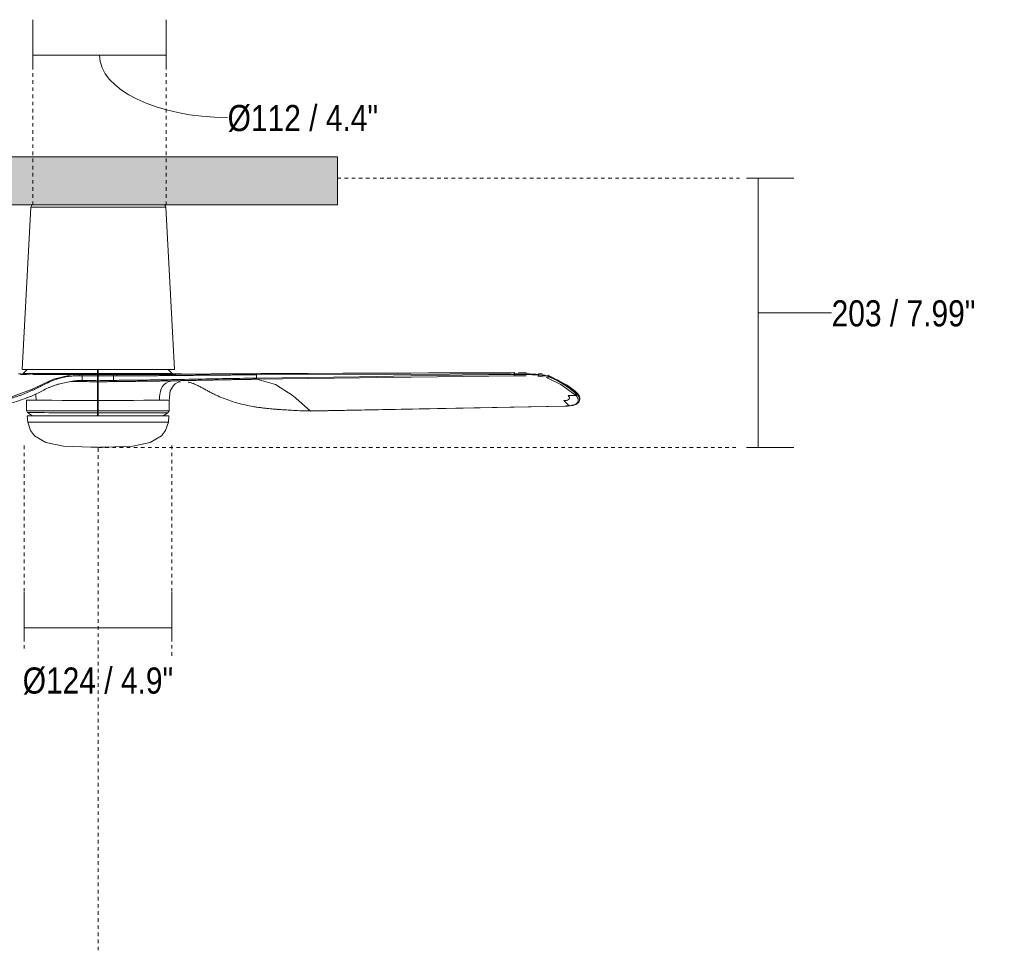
# Model space of a CAD drawing. Header units: millimetres. Extents: x 5898 to 10071, y 1372 to 7072.
# Tile 2 of 5: x 6527 to 7356, y 1372 to 2156. Entities that reach past the tile are written whole.
import ezdxf

# ---------------------------------------------------------------- set-up
doc = ezdxf.new("R2010")
doc.units = ezdxf.units.MM
doc.linetypes.add('Dash', pattern=[6, 3, -3])
for name, color, linetype, lineweight in [('Aparatos eléctricos', 7, 'Continuous', 9), ('Cotas', 7, 'Continuous', 9), ('Cotas-10', 7, 'Continuous', 9), ('Techos', 7, 'Continuous', 9)]:
    doc.layers.add(name, color=color, linetype=linetype, lineweight=lineweight)
doc.layers.add('Lighthing Fixture Dim Grey Dash', color=7, linetype='Dash', lineweight=9, true_color=0xd2d2d2)
doc.styles.add('Arial Narrow', font='ARIALN.TTF', dxfattribs={"height": 22})
doc.dimstyles.new('FARO_-_2_2mm_Arial_Narrow_mm_Inch_Left', dxfattribs={"dimscale": 304.8, "dimtxt": 22.515481, "dimasz": 0, "dimexe": 0.098425, "dimexo": 0.0625, "dimgap": 0.016404, "dimtad": 1, "dimdec": 0, "dimzin": 0, "dimdsep": 46, "dimtxsty": 'Arial Narrow', "dimblk1": 'NONE', "dimblk2": 'NONE', "dimsah": 1, "dimcen": 0.09, "dimadec": 0, "dimazin": 0, "dimtfac": 1, "dimtdec": 4, "dimtix": 1, "dimtmove": 1, "dimatfit": 3, "dimfxl": 0.032808, "dimfxlon": 1, "dimtvp": 1, "dimtolj": 1, "dimtzin": 0, "dimarcsym": 2})
doc.dimstyles.new('FARO_-_2_2mm_Arial_Narrow_mm_Inch_Left_H', dxfattribs={"dimscale": 304.8, "dimtxt": 22.515481, "dimasz": 0, "dimexe": 0.098425, "dimexo": 0.0625, "dimgap": 0.016404, "dimtad": 3, "dimtih": 1, "dimtoh": 1, "dimdec": 0, "dimzin": 0, "dimdsep": 46, "dimtxsty": 'Arial Narrow', "dimblk1": 'NONE', "dimblk2": 'NONE', "dimsah": 1, "dimcen": 0.09, "dimadec": 0, "dimazin": 0, "dimtfac": 1, "dimtdec": 4, "dimtix": 1, "dimtmove": 1, "dimatfit": 3, "dimfxl": 0.032808, "dimfxlon": 1, "dimtvp": 1, "dimtolj": 1, "dimtzin": 0, "dimarcsym": 2})
doc.dimstyles.new('FARO_-_2_2mm_Arial_Narrow_mm_Inch_Right', dxfattribs={"dimscale": 304.8, "dimtxt": 22.515481, "dimasz": 0, "dimexe": 0.098425, "dimexo": 0.0625, "dimgap": 0.016404, "dimtad": 1, "dimdec": 0, "dimzin": 0, "dimdsep": 46, "dimtxsty": 'Arial Narrow', "dimblk1": 'NONE', "dimblk2": 'NONE', "dimsah": 1, "dimcen": 0.09, "dimadec": 0, "dimazin": 0, "dimtfac": 1, "dimtdec": 4, "dimtix": 1, "dimtmove": 2, "dimatfit": 3, "dimfxl": 0.032808, "dimfxlon": 1, "dimtvp": 1, "dimtolj": 1, "dimtzin": 0, "dimarcsym": 2})

# ---------------------------------------------------------------- blocks, each defined once
blk = doc.blocks.new('33832 - 33832 MINI PUNT TUB S White fan with DC motor-698884-Alzado_PDF')
at = {"color": 254, "lineweight": 9, "true_color": 0xcccccc}
for p, q in [((6526.44, 1857.66), (6528.41, 1857.66)), ((6528.33, 1857.15), (6530.39, 1857.98)), ((6528.41, 1857.66), (6528.41, 1857.16)), ((6528.61, 1857.15), (6533.19, 1857.14)), ((6533.84, 1861.29), (6530.39, 1857.98)), ((6532.93, 1857.64), (6533.08, 1857.64)), ((6532.93, 1857.64), (6532.93, 1857.14)), ((6533.08, 1857.64), (6534.14, 1857.64)), ((6533.08, 1857.64), (6533.08, 1857.14)), ((6534.14, 1857.64), (6534.63, 1857.64)), ((6534.14, 1857.64), (6534.14, 1857.14)), ((6534.63, 1857.64), (6534.92, 1857.64)), ((6534.63, 1857.64), (6534.63, 1857.14)), ((6534.92, 1857.64), (6536.07, 1857.64)), ((6534.92, 1857.64), (6534.92, 1857.14)), ((6536.07, 1857.64), (6536.36, 1857.64)), ((6536.07, 1857.14), (6536.07, 1857.64)), ((6536.36, 1857.64), (6536.35, 1857.14)), ((6536.36, 1857.64), (6538.51, 1857.64)), ((6538.51, 1857.64), (6538.81, 1857.64)), ((6538.51, 1857.64), (6538.51, 1857.14)), ((6538.81, 1857.64), (6539, 1857.64)), ((6538.81, 1857.64), (6538.81, 1857.14)), ((6539, 1857.64), (6539.08, 1857.64)), ((6539, 1857.64), (6539, 1857.14)), ((6539.08, 1857.14), (6539, 1857.14)), ((6539.08, 1857.64), (6539.03, 1857.64)), ((6539.03, 1857.14), (6539.08, 1857.14)), ((6539.08, 1857.64), (6539.08, 1857.14)), ((6539.54, 1857.63), (6541.54, 1857.63)), ((6539.54, 1857.63), (6539.54, 1857.13)), ((6541.54, 1857.63), (6542.74, 1857.63)), ((6541.54, 1857.63), (6541.54, 1857.13)), ((6542.74, 1857.63), (6542.86, 1857.63)), ((6542.74, 1857.63), (6542.74, 1857.13)), ((6542.86, 1857.13), (6542.74, 1857.13)), ((6542.86, 1857.63), (6543.09, 1857.63)), ((6542.86, 1857.63), (6542.86, 1857.13)), ((6543.09, 1857.63), (6544.5, 1857.63)), ((6543.09, 1857.63), (6543.09, 1857.13)), ((6544.5, 1857.63), (6545.12, 1857.63)), ((6544.5, 1857.13), (6544.5, 1857.63)), ((6545.12, 1857.63), (6545.48, 1857.63)), ((6545.12, 1857.63), (6545.12, 1857.13)), ((6545.48, 1857.63), (6546.83, 1857.63)), ((6545.48, 1857.13), (6545.48, 1857.63)), ((6546.77, 1857.63), (6546.74, 1857.63)), ((6546.74, 1857.63), (6546.83, 1857.63)), ((6546.74, 1857.63), (6546.74, 1857.13)), ((6546.83, 1857.13), (6546.74, 1857.13)), ((6546.74, 1857.13), (6546.77, 1857.13)), ((6546.77, 1857.63), (6546.77, 1857.13)), ((6546.83, 1857.63), (6547.09, 1857.63)), ((6546.83, 1857.63), (6546.83, 1857.13)), ((6547.09, 1857.63), (6547.4, 1857.62)), ((6547.09, 1857.63), (6547.09, 1857.13)), ((6547.4, 1857.62), (6547.71, 1857.62)), ((6547.4, 1857.62), (6547.4, 1857.12)), ((6547.71, 1857.62), (6548.08, 1857.62)), ((6547.71, 1857.62), (6547.71, 1857.12)), ((6548.08, 1857.62), (6548.55, 1857.62)), ((6548.08, 1857.62), (6548.08, 1857.12)), ((6548.55, 1857.62), (6548.84, 1857.62)), ((6548.55, 1857.62), (6548.55, 1857.12)), ((6548.84, 1857.62), (6548.83, 1857.12)), ((6548.84, 1857.62), (6549.06, 1857.62)), ((6549.06, 1857.62), (6549.22, 1857.62)), ((6549.06, 1857.62), (6549.06, 1857.12)), ((6549.22, 1857.62), (6549.22, 1857.12)), ((6549.3, 1857.63), (6549.8, 1857.63)), ((6549.3, 1857.63), (6549.3, 1857.13)), ((6549.8, 1857.63), (6549.92, 1857.62)), ((6549.8, 1857.63), (6549.8, 1857.13)), ((6549.92, 1857.62), (6550.3, 1857.62)), ((6549.92, 1857.62), (6549.92, 1857.12)), ((6550.3, 1857.62), (6550.46, 1857.62)), ((6550.3, 1857.62), (6550.3, 1857.12)), ((6550.46, 1857.62), (6550.55, 1857.62)), ((6550.46, 1857.62), (6550.46, 1857.12)), ((6550.55, 1857.12), (6550.46, 1857.12)), ((6550.55, 1857.62), (6550.55, 1857.12)), ((6553.17, 1857.62), (6553.3, 1857.62)), ((6553.17, 1857.62), (6553.17, 1857.12)), ((6553.3, 1857.62), (6553.6, 1857.62)), ((6553.3, 1857.62), (6553.3, 1857.12)), ((6553.6, 1857.62), (6553.95, 1857.62)), ((6553.6, 1857.62), (6553.6, 1857.12)), ((6553.95, 1857.62), (6554.27, 1857.62)), ((6553.95, 1857.62), (6553.95, 1857.12)), ((6554.27, 1857.62), (6554.64, 1857.62)), ((6554.27, 1857.62), (6554.27, 1857.12)), ((6554.64, 1857.62), (6555.11, 1857.62)), ((6554.64, 1857.62), (6554.64, 1857.12)), ((6555.11, 1857.62), (6555.37, 1857.62)), ((6555.11, 1857.62), (6555.11, 1857.12)), ((6555.37, 1857.62), (6555.56, 1857.62)), ((6555.37, 1857.62), (6555.37, 1857.12)), ((6555.56, 1857.62), (6555.68, 1857.62)), ((6555.56, 1857.62), (6555.56, 1857.12)), ((6555.68, 1857.62), (6555.68, 1857.12)), ((6555.75, 1857.62), (6556.18, 1857.62)), ((6555.75, 1857.62), (6555.75, 1857.12)), ((6556.17, 1857.12), (6556.18, 1857.62)), ((6556.18, 1857.62), (6556.87, 1857.62)), ((6557.3, 1857.62), (6556.87, 1857.62)), ((6556.87, 1857.62), (6556.87, 1857.12)), ((6558.1, 1857.62), (6557.3, 1857.62)), ((6557.3, 1857.62), (6557.3, 1857.12)), ((6559.33, 1857.61), (6558.1, 1857.62)), ((6558.1, 1857.62), (6558.1, 1857.12)), ((6559.76, 1857.61), (6559.33, 1857.61)), ((6559.33, 1857.61), (6559.33, 1857.11)), ((6560.56, 1857.61), (6559.76, 1857.61)), ((6559.76, 1857.61), (6559.76, 1857.11)), ((6560.56, 1857.61), (6563.4, 1857.61)), ((6560.56, 1857.61), (6560.56, 1857.11)), ((6563.4, 1857.61), (6563.59, 1857.61)), ((6563.4, 1857.61), (6563.4, 1857.11)), ((6563.59, 1857.61), (6563.98, 1857.61)), ((6563.59, 1857.61), (6563.59, 1857.11)), ((6563.98, 1857.61), (6563.98, 1857.11)), ((6573.06, 1856.97), (6577.28, 1857.1)), ((6577.39, 1856.8), (6577.28, 1857.1)), ((6593.03, 1861.29), (6593.03, 1857.93)), ((6593.53, 1857.93), (6593.53, 1861.29)), ((6632.94, 1857.59), (6634.23, 1857.59)), ((6632.94, 1857.59), (6632.94, 1857.14)), ((6634.23, 1857.59), (6636.47, 1857.59)), ((6634.23, 1857.59), (6634.23, 1857.13)), ((6636.46, 1857.59), (6636.46, 1857.15)), ((6636.49, 1857.59), (6636.68, 1857.59)), ((6637.02, 1857.59), (6637.02, 1857.16)), ((6638.59, 1857.58), (6638.59, 1857.16)), ((6641.69, 1857.57), (6644.36, 1857.57)), ((6641.69, 1857.57), (6641.69, 1857.18)), ((6642.65, 1857.59), (6642.59, 1857.59)), ((6644.36, 1857.2), (6644.36, 1857.57)), ((6645.15, 1857.21), (6645.15, 1857.57)), ((6652.32, 1857.6), (6653.13, 1857.6)), ((6652.32, 1857.6), (6652.32, 1857.26)), ((6655.96, 1857.93), (6652.47, 1861.29)), ((6653.07, 1857.6), (6653.13, 1857.6)), ((6653.07, 1857.6), (6653.07, 1857.26)), ((6653.13, 1857.6), (6653.32, 1857.6)), ((6653.13, 1857.6), (6653.13, 1857.26)), ((6653.32, 1857.6), (6653.5, 1857.6)), ((6653.32, 1857.6), (6653.32, 1857.26)), ((6653.5, 1857.6), (6653.8, 1857.6)), ((6653.5, 1857.6), (6653.5, 1857.26)), ((6653.8, 1857.6), (6654.07, 1857.6)), ((6653.8, 1857.6), (6653.8, 1857.27)), ((6654.07, 1857.6), (6654.49, 1857.6)), ((6654.07, 1857.6), (6654.07, 1857.25)), ((6654.49, 1857.6), (6654.87, 1857.6)), ((6654.49, 1857.6), (6654.49, 1857.27)), ((6654.87, 1857.6), (6655.14, 1857.6)), ((6654.87, 1857.6), (6654.87, 1857.27)), ((6655.14, 1857.6), (6656.08, 1857.6)), ((6655.14, 1857.6), (6655.14, 1857.28)), ((6655.96, 1857.93), (6657.4, 1857.35)), ((6656.08, 1857.6), (6656.48, 1857.6)), ((6656.08, 1857.6), (6656.08, 1857.29)), ((6656.48, 1857.6), (6656.69, 1857.6)), ((6656.48, 1857.6), (6656.48, 1857.29)), ((6656.69, 1857.6), (6657.53, 1857.6)), ((6656.69, 1857.6), (6656.69, 1857.29)), ((6657.53, 1857.6), (6657.74, 1857.6)), ((6657.53, 1857.29), (6657.53, 1857.6)), ((6657.74, 1857.6), (6658.2, 1857.6)), ((6657.74, 1857.6), (6657.74, 1857.28)), ((6658.2, 1857.6), (6658.88, 1857.6)), ((6658.2, 1857.6), (6658.2, 1857.3)), ((6658.88, 1857.6), (6659.15, 1857.6)), ((6658.88, 1857.6), (6658.88, 1857.31)), ((6659.15, 1857.6), (6659.63, 1857.6)), ((6659.15, 1857.6), (6659.15, 1857.31)), ((6659.63, 1857.6), (6660.57, 1857.6)), ((6659.63, 1857.6), (6659.63, 1857.32)), ((6660.57, 1857.6), (6660.74, 1857.6)), ((6660.57, 1857.6), (6660.57, 1857.31)), ((6660.74, 1857.6), (6660.99, 1857.6)), ((6660.74, 1857.6), (6660.74, 1857.33)), ((6660.99, 1857.6), (6661.18, 1857.6)), ((6660.99, 1857.6), (6660.99, 1857.33)), ((6661.18, 1857.6), (6661.7, 1857.6)), ((6661.18, 1857.6), (6661.18, 1857.33)), ((6661.7, 1857.61), (6661.87, 1857.61)), ((6661.7, 1857.33), (6661.7, 1857.6)), ((6661.87, 1857.61), (6661.98, 1857.61)), ((6661.87, 1857.61), (6661.87, 1857.34)), ((6661.98, 1857.61), (6662.25, 1857.61)), ((6661.98, 1857.34), (6661.98, 1857.61)), ((6662.25, 1857.61), (6662.41, 1857.61)), ((6662.25, 1857.61), (6662.25, 1857.34)), ((6662.41, 1857.61), (6662.41, 1857.34)), ((6662.41, 1857.61), (6662.49, 1857.61)), ((6662.49, 1857.61), (6662.47, 1857.61)), ((6662.47, 1857.61), (6662.47, 1857.34)), ((6662.48, 1857.61), (6662.74, 1857.61)), ((6662.48, 1857.61), (6662.48, 1857.34)), ((6662.49, 1857.61), (6662.49, 1857.34)), ((6662.74, 1857.61), (6663.09, 1857.61)), ((6662.74, 1857.61), (6662.74, 1857.34)), ((6663.09, 1857.61), (6663.37, 1857.61)), ((6663.09, 1857.61), (6663.09, 1857.35)), ((6663.37, 1857.61), (6663.49, 1857.61)), ((6663.37, 1857.61), (6663.37, 1857.35)), ((6663.49, 1857.61), (6663.62, 1857.61)), ((6663.49, 1857.61), (6663.49, 1857.35)), ((6663.62, 1857.61), (6663.62, 1857.35)), ((6663.68, 1857.61), (6663.68, 1857.35)), ((6727.16, 1857.88), (6944.17, 1858.73)), ((6943.7, 1857.14), (6943.7, 1857.73)), ((6947.34, 1858.74), (6954.02, 1858.66)), ((6964.27, 1858.13), (6967.29, 1857.76)), ((6968.37, 1857.58), (6968.59, 1857.54)), ((6577.44, 1856.1), (6577.39, 1856.8)), ((6580.12, 1852.24), (6580.13, 1856.1)), ((6593.05, 1856.09), (6593.05, 1851.98)), ((6593.05, 1855.09), (6593.54, 1855.09)), ((6593.05, 1852.82), (6593.54, 1852.82)), ((6593.55, 1851.98), (6593.55, 1856.09)), ((6606.4, 1852.23), (6606.4, 1856.09)), ((6726.71, 1854.16), (6726.71, 1856.88)), ((6953.91, 1856.16), (6944.16, 1856.14)), ((6964.12, 1855.69), (6963.8, 1855.72)), ((6968.21, 1855.15), (6964.12, 1855.69)), ((6971.63, 1854.3), (6970.74, 1854.57)), ((6972.57, 1855.29), (6972.57, 1855.76)), ((6995.43, 1841.55), (6995.43, 1842.27)), ((6995.84, 1841.95), (6995.84, 1841.23)), ((6997.16, 1841.23), (6996.29, 1842.12)), ((6996.32, 1839.83), (6996.7, 1840.48)), ((6996.5, 1841.39), (6996.5, 1840.66)), ((6533.17, 1835.45), (6533.16, 1826.72)), ((6534.11, 1835.49), (6533.17, 1835.45)), ((6536.83, 1835.51), (6534.11, 1835.49)), ((6541.25, 1835.51), (6536.83, 1835.51)), ((6547.23, 1835.49), (6541.25, 1835.51)), ((6593.02, 1835.15), (6582.64, 1835.25)), ((6593.02, 1835.15), (6593.52, 1835.15)), ((6593.02, 1826.66), (6593.02, 1835.15)), ((6603.89, 1835.24), (6593.52, 1835.15)), ((6593.52, 1826.66), (6593.52, 1835.15)), ((6649.56, 1835.46), (6645.17, 1835.47)), ((6652.26, 1835.44), (6649.56, 1835.46)), ((6653.17, 1835.4), (6652.26, 1835.44)), ((6653.16, 1826.68), (6653.17, 1835.4)), ((6996.12, 1839.69), (6996.32, 1839.82)), ((6998.96, 1836.37), (6998.96, 1837.15)), ((6534.04, 1825.07), (6538.1, 1822.32)), ((6593.02, 1825), (6593.01, 1822.32)), ((6593.02, 1826.66), (6593.51, 1826.66)), ((6593.51, 1822.32), (6593.52, 1825)), ((6648.29, 1822.32), (6652.28, 1825.02)), ((6986.69, 1830.5), (6772.2, 1826.34)), ((6988.6, 1830.59), (6986.69, 1830.5)), ((6988.6, 1830.59), (6990.35, 1830.73)), ((6990.12, 1830.84), (6990.72, 1830.88))]:
    blk.add_line(p, q, dxfattribs=at)
at = {"color": 254, "lineweight": 9, "true_color": 0xcccccc, "flags": 128}
for points in [[(6528.35, 1857.17), (6528.66, 1857.17), (6528.68, 1857.17)], [(6593.03, 1857.93), (6578.61, 1857.92), (6564.97, 1857.93), (6552.84, 1857.94), (6542.86, 1857.95), (6535.58, 1857.96), (6531.38, 1857.98), (6530.48, 1857.99)], [(6538.78, 1857.13), (6552.42, 1857.12), (6577.28, 1857.1)], [(6655.86, 1857.94), (6655.01, 1857.93), (6650.86, 1857.92), (6643.62, 1857.91), (6633.68, 1857.91), (6621.57, 1857.91), (6607.94, 1857.91), (6593.53, 1857.93)], [(6606.4, 1856.09), (6606.43, 1856.79), (6606.52, 1857.09)], [(6610.31, 1857.08), (6642.13, 1857.19), (6727.16, 1857.88)], [(6637.07, 1857.59), (6637.83, 1857.58), (6638.59, 1857.58)], [(6726.71, 1856.88), (6835.2, 1857.31), (6943.69, 1857.73)], [(6943.68, 1857.14), (6900.21, 1856.54), (6856.78, 1855.95), (6813.39, 1855.35), (6770.03, 1854.76), (6726.71, 1854.16)], [(6940.77, 1858.71), (6900.6, 1858.56), (6857.1, 1858.39), (6813.7, 1858.22), (6770.39, 1858.05), (6730.58, 1857.89)], [(6460.6, 1831.52), (6480.02, 1831.88), (6499.29, 1833.68), (6518.44, 1837.58), (6537.25, 1844.47), (6556.05, 1853.32), (6570.07, 1856.71)], [(6577.36, 1852.26), (6578.19, 1852.26), (6579.02, 1852.25)], [(6580.13, 1856.1), (6578.78, 1856.1), (6577.44, 1856.1)], [(6578.87, 1851.25), (6578.97, 1851.54), (6579.02, 1852.25)], [(6593.04, 1850.99), (6593.04, 1851.07), (6593.05, 1851.22), (6593.05, 1851.44), (6593.05, 1851.7), (6593.05, 1851.98)], [(6609.13, 1856.08), (6607.77, 1856.08), (6606.4, 1856.09)], [(6607.52, 1852.24), (6607.56, 1851.53), (6607.65, 1851.24)], [(6607.65, 1851.24), (6608.51, 1851.25), (6609.36, 1851.25)], [(6609.21, 1852.25), (6609.26, 1851.55), (6609.36, 1851.25)], [(6653.17, 1835.4), (6654.27, 1843.47), (6656.85, 1848.04), (6658.36, 1849.36), (6661.57, 1850.87), (6662.79, 1851.12)], [(6944.16, 1856.14), (6835.68, 1854.65), (6727.2, 1853.16)], [(6727.2, 1853.16), (6742.69, 1848.74), (6757.63, 1839.25), (6771.97, 1826.45)], [(6972.57, 1855.29), (6972.26, 1854.6), (6971.63, 1854.3)], [(6994.39, 1840.63), (6983.19, 1848.64), (6971.63, 1854.3)], [(6972.03, 1856.7), (6988.38, 1848.11), (6995.2, 1843.05)], [(6995.43, 1841.55), (6995.05, 1840.9), (6994.39, 1840.63)], [(6995.43, 1842.27), (6995.31, 1842.93), (6995.2, 1843.05)], [(6995.84, 1841.23), (6995.76, 1841.29), (6995.68, 1841.36), (6995.6, 1841.42), (6995.52, 1841.49), (6995.43, 1841.55)], [(6995.61, 1842.7), (6996.13, 1842.26), (6996.28, 1842.13)], [(6997.09, 1841.3), (6997.25, 1841.11), (6997.34, 1840.85), (6997.34, 1840.58)], [(6998.95, 1837.23), (6998.41, 1839.4), (6997.16, 1841.24)], [(6563.14, 1835.4), (6554.6, 1835.45), (6547.23, 1835.49)], [(6582.64, 1835.25), (6572.58, 1835.33), (6563.14, 1835.4)], [(6623.35, 1835.38), (6613.93, 1835.31), (6603.89, 1835.24)], [(6645.17, 1835.47), (6631.86, 1835.42), (6623.35, 1835.38)], [(6990.08, 1830.83), (6987.87, 1833.03), (6985.63, 1835.15)], [(6989.13, 1839.47), (6992.37, 1839.51), (6995.62, 1839.56)], [(6998.95, 1836.35), (6998.11, 1833.81), (6995.75, 1831.98), (6993.24, 1831.16), (6990.44, 1830.74)], [(6534.04, 1825.07), (6533.16, 1826.72), (6533.16, 1826.72)], [(6653.16, 1826.68), (6652.29, 1825.02), (6652.28, 1825.02)], [(6986.46, 1830.61), (6879.21, 1828.53), (6771.97, 1826.45)], [(6988.3, 1830.7), (6989.19, 1830.76), (6990.08, 1830.83)]]:
    blk.add_lwpolyline(points, dxfattribs=at)
at = {"color": 254, "lineweight": 9, "true_color": 0xcccccc}
for centre, major_axis, ratio, start_param, end_param in [((6589.55, 1857.04), (-78.68, 0.04), 0.000603, 4.834068, 4.868993), ((6591.93, 1857.02), (-121.16, 0.03), 0.000604, 4.568739, 4.591694), ((6590.83, 1851.48), (-87.42, 0.7), 0.003686, 1.414264, 1.433639), ((6970.04, 1837.99), (-27.52, 2.93), 0.37491, 3.63625, 3.667488), ((6976.1, 1838.55), (-21.25, 2.71), 0.36856, 3.596652, 3.618302), ((6593.16, 1826.7), (-60, 0.02), 0.000691, 0.038573, 1.568352), ((6593.16, 1825.04), (-59.12, 0.02), 0.000691, 0.038602, 1.56829), ((6593.16, 1826.7), (-60, 0.02), 0.000691, 1.576685, 3.141593), ((6593.16, 1825.04), (-59.12, 0.02), 0.000691, 1.576747, 3.106435)]:
    blk.add_ellipse(centre, major_axis=major_axis, ratio=ratio, start_param=start_param, end_param=end_param, dxfattribs=at)
for points in [[(6580, 1857.1), (6582.17, 1857.1), (6586.51, 1857.09), (6590.87, 1857.09), (6593.05, 1857.09)], [(6580, 1857.1), (6580.03, 1857.1), (6580.1, 1856.89), (6580.13, 1856.33), (6580.13, 1856.1)], [(6593.03, 1857.93), (6593.03, 1857.75), (6593.04, 1857.44), (6593.04, 1857.15), (6593.04, 1857.08), (6593.04, 1857.08)], [(6593.54, 1857.08), (6593.54, 1857.08), (6593.54, 1857.15), (6593.54, 1857.44), (6593.53, 1857.75), (6593.53, 1857.93)], [(6606.52, 1857.09), (6604.37, 1857.09), (6600.05, 1857.09), (6595.71, 1857.09), (6593.55, 1857.09)], [(6609.13, 1856.08), (6609.13, 1856.32), (6609.16, 1856.88), (6609.24, 1857.08), (6609.28, 1857.09)], [(6643.33, 1857.58), (6643.38, 1857.58), (6643.46, 1857.58), (6643.45, 1857.58), (6643.42, 1857.58)], [(6645.15, 1857.57), (6645.14, 1857.57), (6645.1, 1857.58), (6644.92, 1857.58), (6644.73, 1857.58), (6644.63, 1857.58)], [(6726.71, 1856.88), (6726.71, 1856.98), (6726.72, 1857.2), (6726.79, 1857.49), (6726.89, 1857.71), (6727.02, 1857.85), (6727.12, 1857.88), (6727.17, 1857.88)], [(6943.68, 1857.73), (6943.68, 1857.83), (6943.69, 1857.94), (6943.71, 1858.05)], [(6943.68, 1857.14), (6943.68, 1856.91), (6943.73, 1856.64), (6943.82, 1856.45)], [(6950.77, 1857.71), (6949.68, 1857.72), (6947.37, 1857.74), (6944.94, 1857.73), (6943.7, 1857.73)], [(6961.99, 1857.36), (6961.54, 1857.39), (6960.66, 1857.45), (6959.38, 1857.51), (6958.1, 1857.56), (6957.18, 1857.59), (6956.72, 1857.6)], [(6571.23, 1851.31), (6573.19, 1851.29), (6575.19, 1851.28), (6577.2, 1851.27)], [(6571.23, 1851.3), (6573.46, 1851.29), (6575.73, 1851.27), (6578.02, 1851.26)], [(6577.24, 1851.32), (6577.26, 1851.35), (6577.29, 1851.44), (6577.33, 1851.65), (6577.35, 1851.94), (6577.36, 1852.16), (6577.36, 1852.26)], [(6579.02, 1852.25), (6579.2, 1852.25), (6579.57, 1852.24), (6579.94, 1852.24), (6580.12, 1852.24)], [(6579.99, 1851.24), (6580.02, 1851.24), (6580.09, 1851.45), (6580.12, 1852), (6580.12, 1852.24)], [(6593.05, 1851.98), (6590.89, 1852), (6586.57, 1852.09), (6582.27, 1852.21), (6580.12, 1852.24)], [(6593.05, 1856.09), (6590.89, 1856.09), (6586.57, 1856.09), (6582.27, 1856.09), (6580.13, 1856.1)], [(6606.4, 1856.09), (6604.27, 1856.09), (6599.99, 1856.09), (6595.7, 1856.09), (6593.55, 1856.09)], [(6606.4, 1852.23), (6604.27, 1852.2), (6599.99, 1852.08), (6595.69, 1851.99), (6593.55, 1851.98)], [(6607.52, 1852.24), (6607.33, 1852.24), (6606.96, 1852.23), (6606.58, 1852.23), (6606.4, 1852.23)], [(6606.53, 1851.23), (6606.5, 1851.23), (6606.43, 1851.44), (6606.4, 1851.99), (6606.4, 1852.23)], [(6609.21, 1852.25), (6608.93, 1852.25), (6608.36, 1852.24), (6607.8, 1852.24), (6607.52, 1852.24)], [(6626.72, 1851.42), (6624.73, 1851.4), (6621.15, 1851.36), (6616.63, 1851.31), (6612.58, 1851.28), (6610.36, 1851.26), (6609.36, 1851.25)], [(6727.2, 1853.16), (6727.08, 1853.17), (6726.81, 1853.38), (6726.71, 1853.93), (6726.71, 1854.16)], [(6943.82, 1856.45), (6943.91, 1856.26), (6944.04, 1856.15), (6944.16, 1856.14)], [(6972.57, 1855.76), (6971.84, 1855.98), (6970.18, 1856.38), (6968.28, 1856.69), (6967.35, 1856.82)], [(6972.29, 1856.55), (6972.22, 1856.61), (6972.14, 1856.66), (6972.06, 1856.69)], [(6972.46, 1856.34), (6972.41, 1856.42), (6972.35, 1856.49), (6972.29, 1856.55)], [(6972.55, 1856.06), (6972.53, 1856.16), (6972.5, 1856.26), (6972.46, 1856.34)], [(6972.57, 1855.76), (6972.58, 1855.86), (6972.57, 1855.96), (6972.55, 1856.06)], [(6972.57, 1855.76), (6976.5, 1854.39), (6984.24, 1850.58), (6991.74, 1845.21), (6995.43, 1842.27)], [(6995.43, 1841.55), (6991.74, 1844.54), (6984.25, 1849.99), (6976.5, 1853.89), (6972.57, 1855.29)], [(6541.25, 1835.51), (6541.25, 1837.35), (6541.14, 1839.11), (6540.9, 1840.76)], [(6995.84, 1841.23), (6995.8, 1841.01), (6995.52, 1840.49), (6994.99, 1840.3), (6994.78, 1840.3)], [(6995.84, 1841.95), (6995.86, 1842.04), (6995.86, 1842.23), (6995.79, 1842.5), (6995.68, 1842.64), (6995.62, 1842.7)], [(6995.67, 1842.43), (6995.71, 1842.39), (6995.75, 1842.35), (6995.8, 1842.32)], [(6995.8, 1842.32), (6995.84, 1842.28), (6995.88, 1842.24), (6995.93, 1842.2)], [(6996.5, 1841.39), (6996.46, 1841.43), (6996.37, 1841.5), (6996.24, 1841.61), (6996.11, 1841.72), (6995.98, 1841.83), (6995.89, 1841.91), (6995.84, 1841.95)], [(6995.84, 1841.23), (6995.88, 1841.19), (6995.97, 1841.11), (6996.11, 1841), (6996.24, 1840.88), (6996.37, 1840.77), (6996.46, 1840.7), (6996.5, 1840.66)], [(6996.5, 1841.39), (6996.51, 1841.45), (6996.52, 1841.59), (6996.49, 1841.79), (6996.42, 1841.97), (6996.31, 1842.11), (6996.21, 1842.19), (6996.16, 1842.22)], [(6996.6, 1841.5), (6996.52, 1841.5), (6996.45, 1841.5), (6996.37, 1841.5)], [(6996.45, 1841.67), (6996.5, 1841.61), (6996.55, 1841.56), (6996.6, 1841.5)], [(6997.34, 1840.58), (6997.3, 1840.63), (6997.2, 1840.73), (6997.04, 1840.89), (6996.87, 1841.06), (6996.69, 1841.23), (6996.56, 1841.34), (6996.5, 1841.39)], [(6985.63, 1835.15), (6986.78, 1835.16), (6988.79, 1835.46), (6990.41, 1836.52), (6990.54, 1837.94), (6989.73, 1838.97), (6989.13, 1839.47)], [(6995.43, 1839.74), (6995.32, 1839.83), (6995.1, 1840.02), (6994.89, 1840.21), (6994.78, 1840.3)], [(6593.02, 1825), (6593.02, 1825.1), (6593.02, 1825.31), (6593.02, 1825.71), (6593.02, 1826.17), (6593.02, 1826.49), (6593.02, 1826.66)], [(6593.52, 1825), (6593.52, 1825.1), (6593.52, 1825.31), (6593.52, 1825.71), (6593.52, 1826.17), (6593.52, 1826.49), (6593.52, 1826.66)], [(6771.97, 1826.45), (6772.03, 1826.39), (6772.18, 1826.31), (6772.35, 1826.37), (6772.42, 1826.45)], [(6986.46, 1830.61), (6986.77, 1830.61), (6987.4, 1830.63), (6988.01, 1830.67), (6988.3, 1830.7)], [(6986.69, 1830.5), (6986.61, 1830.5), (6986.53, 1830.53), (6986.46, 1830.61)], [(6986.84, 1830.55), (6986.79, 1830.52), (6986.74, 1830.5), (6986.69, 1830.5)], [(6988.6, 1830.59), (6988.5, 1830.58), (6988.4, 1830.62), (6988.3, 1830.7)], [(6988.74, 1830.63), (6988.69, 1830.61), (6988.65, 1830.6), (6988.6, 1830.59)], [(6990.62, 1830.87), (6990.58, 1830.83), (6990.49, 1830.76), (6990.35, 1830.72), (6990.24, 1830.73), (6990.19, 1830.75)]]:
    blk.add_open_spline(points, degree=3, dxfattribs=at)
for points, knots in [([(6593.05, 1857.09), (6593.05, 1857.09), (6593.05, 1857.05), (6593.05, 1856.92), (6593.05, 1856.74), (6593.05, 1856.48), (6593.05, 1856.25), (6593.05, 1856.09)], [0, 0, 0, 0, 0.2, 0.4, 0.55, 0.7, 1, 1, 1, 1]), ([(6593.55, 1856.09), (6593.55, 1856.2), (6593.55, 1856.4), (6593.55, 1856.66), (6593.55, 1856.86), (6593.55, 1857.03), (6593.55, 1857.09), (6593.55, 1857.09)], [0, 0, 0, 0, 0.2, 0.4, 0.55, 0.7, 1, 1, 1, 1]), ([(6609.28, 1857.09), (6610.58, 1857.08), (6612.82, 1857.08), (6616.41, 1857.09), (6619.31, 1857.09), (6622.76, 1857.1), (6626.68, 1857.11), (6630.56, 1857.13), (6633.99, 1857.14), (6636.7, 1857.15), (6639.1, 1857.17), (6641.37, 1857.18), (6643.81, 1857.2), (6646.4, 1857.21), (6649.82, 1857.24), (6653.37, 1857.26), (6657.3, 1857.29), (6661.45, 1857.33), (6666.62, 1857.38), (6671.87, 1857.43), (6676.36, 1857.48), (6680.25, 1857.52), (6683.2, 1857.55), (6686.29, 1857.58), (6689.5, 1857.61), (6693.12, 1857.64), (6697.05, 1857.68), (6700.93, 1857.71), (6704.36, 1857.74), (6707.21, 1857.76), (6710.62, 1857.79), (6713.6, 1857.81), (6716.43, 1857.82), (6718.99, 1857.84), (6723, 1857.86), (6725.73, 1857.87), (6727.17, 1857.88)], [0, 0, 0, 0, 0.045455, 0.068182, 0.090909, 0.113636, 0.136364, 0.159091, 0.181818, 0.204545, 0.227273, 0.25, 0.272727, 0.295455, 0.318182, 0.363636, 0.386364, 0.409091, 0.454545, 0.5, 0.545455, 0.568182, 0.590909, 0.613636, 0.636364, 0.659091, 0.681818, 0.704545, 0.727273, 0.75, 0.772727, 0.818182, 0.840909, 0.863636, 0.909091, 1, 1, 1, 1]), ([(6638.59, 1857.58), (6638.69, 1857.58), (6638.93, 1857.58), (6639.36, 1857.58), (6639.83, 1857.58), (6640.33, 1857.58), (6640.98, 1857.57), (6641.43, 1857.57), (6641.69, 1857.57)], [-1, -1, -1, -1, -0.857143, -0.714286, -0.571429, -0.428571, -0.285714, 0, 0, 0, 0]), ([(6644.36, 1857.57), (6644.49, 1857.57), (6644.83, 1857.57), (6645.04, 1857.57), (6645.1, 1857.57)], [-1, -1, -1, -1, -0.8571429, -0.5714286, -0.5714286, -0.5714286, -0.5714286]), ([(6943.68, 1857.73), (6943.68, 1857.83), (6943.69, 1858), (6943.73, 1858.2), (6943.79, 1858.38), (6943.88, 1858.56), (6944.03, 1858.7), (6944.14, 1858.73), (6944.19, 1858.73)], [0, 0, 0, 0, 0.2, 0.3, 0.4, 0.6, 0.8, 1, 1, 1, 1]), ([(6950.73, 1857.18), (6950.18, 1857.18), (6947.93, 1857.18), (6945.54, 1857.16), (6943.7, 1857.14)], [0.8, 0.8, 0.8, 0.8, 0.85, 1, 1, 1, 1]), ([(6943.71, 1858.05), (6943.71, 1858.1), (6943.73, 1858.2), (6943.79, 1858.38), (6943.88, 1858.56), (6944.03, 1858.7), (6944.14, 1858.73), (6944.19, 1858.73)], [0.2, 0.2, 0.2, 0.2, 0.3, 0.4, 0.6, 0.8, 1, 1, 1, 1]), ([(6956.65, 1857.11), (6956.42, 1857.11), (6955.47, 1857.14), (6953.83, 1857.16), (6952.08, 1857.18), (6951, 1857.18), (6950.73, 1857.18)], [0.6, 0.6, 0.6, 0.6, 0.625, 0.7, 0.775, 0.7998962, 0.7998962, 0.7998962, 0.7998962]), ([(6956.72, 1857.6), (6956.25, 1857.61), (6955.3, 1857.64), (6953.4, 1857.68), (6951.87, 1857.7), (6950.77, 1857.71)], [0.6, 0.6, 0.6, 0.6, 0.65, 0.7, 0.8, 0.8, 0.8, 0.8]), ([(6961.93, 1856.89), (6961.26, 1856.93), (6959.95, 1857), (6958.27, 1857.06), (6957.12, 1857.1), (6956.65, 1857.11)], [0.4, 0.4, 0.4, 0.4, 0.475, 0.55, 0.5999899, 0.5999899, 0.5999899, 0.5999899]), ([(6967.35, 1856.82), (6966.42, 1856.95), (6965.06, 1857.11), (6963.32, 1857.26), (6962.43, 1857.33), (6961.99, 1857.36)], [0.2, 0.2, 0.2, 0.2, 0.3, 0.35, 0.4, 0.4, 0.4, 0.4]), ([(6577.36, 1852.26), (6575.49, 1852.07), (6571.8, 1851.58), (6566.43, 1850.59), (6562.09, 1849.54), (6559.11, 1848.69), (6557.43, 1848.17), (6556.18, 1847.77), (6554.94, 1847.34), (6553.31, 1846.71), (6550.51, 1845.49), (6546.61, 1843.52), (6542.77, 1841.5), (6540.07, 1840.19), (6538.51, 1839.5), (6537.34, 1839.01), (6536.16, 1838.55), (6534.59, 1837.93), (6531.84, 1836.89), (6527.9, 1835.49), (6523.17, 1833.98), (6516.85, 1832.19), (6508.87, 1830.51), (6499.27, 1829.05), (6489.67, 1828.07), (6476.82, 1827.35), (6467.15, 1827.23), (6460.63, 1827.41)], [-1, -1, -1, -1, -0.958333, -0.916667, -0.875, -0.854167, -0.84375, -0.833333, -0.822917, -0.8125, -0.791667, -0.75, -0.708333, -0.6875, -0.677083, -0.666667, -0.65625, -0.645833, -0.625, -0.583333, -0.541667, -0.5, -0.416667, -0.333333, -0.25, -0.166667, 0, 0, 0, 0]), ([(6478.83, 1830.92), (6480.47, 1831), (6483.54, 1831.17), (6487.72, 1831.48), (6490.55, 1831.73), (6492.91, 1831.97), (6495.07, 1832.21), (6497.15, 1832.46), (6499.32, 1832.75), (6501.6, 1833.09), (6504.61, 1833.57), (6508.48, 1834.27), (6513.41, 1835.32), (6517.64, 1836.38), (6521.16, 1837.38), (6523.87, 1838.22), (6526.58, 1839.13), (6530.09, 1840.41), (6533.56, 1841.81), (6536.9, 1843.29), (6539.28, 1844.4), (6541.39, 1845.42), (6543.93, 1846.68), (6547.18, 1848.32), (6551.7, 1850.51), (6555.5, 1852.13), (6558.27, 1853.15), (6560.96, 1854), (6563.71, 1854.71), (6566.39, 1855.24), (6569.75, 1855.75), (6573.55, 1856.05), (6576.21, 1856.1), (6577.44, 1856.1)], [0.1666667, 0.1666667, 0.1666667, 0.1666667, 0.2083333, 0.2291667, 0.25, 0.2708333, 0.2916667, 0.3125, 0.3333333, 0.3541667, 0.375, 0.4166667, 0.4583333, 0.5, 0.5208333, 0.5416667, 0.5625, 0.5833333, 0.625, 0.6458333, 0.6666667, 0.6875, 0.7083333, 0.75, 0.7916667, 0.8125, 0.8333333, 0.8541667, 0.875, 0.8958333, 0.9166667, 0.9583333, 1, 1, 1, 1]), ([(6577.2, 1851.27), (6576.19, 1851.27), (6574.15, 1851.28), (6571.86, 1851.25), (6570.6, 1851.2), (6570.41, 1851.19)], [0, 0, 0, 0, 0.02777778, 0.05555556, 0.06050764, 0.06050764, 0.06050764, 0.06050764]), ([(6578.87, 1851.25), (6579.02, 1851.25), (6579.4, 1851.25), (6579.77, 1851.24), (6579.99, 1851.24)], [0, 0, 0, 0, 0.4, 1, 1, 1, 1]), ([(6593.04, 1850.99), (6591.39, 1851), (6587.15, 1851.07), (6582.91, 1851.2), (6579.99, 1851.24)], [0, 0, 0, 0, 0.4, 1, 1, 1, 1]), ([(6593.02, 1835.15), (6593.02, 1835.76), (6593.02, 1836.96), (6593.02, 1838.42), (6593.02, 1839.56), (6593.02, 1840.4), (6593.02, 1841.09), (6593.02, 1841.64), (6593.02, 1842.19), (6593.03, 1842.88), (6593.03, 1843.71), (6593.03, 1844.39), (6593.03, 1844.91), (6593.03, 1845.29), (6593.03, 1845.67), (6593.03, 1846.17), (6593.03, 1847.03), (6593.03, 1847.92), (6593.03, 1848.67), (6593.04, 1849.37), (6593.04, 1850.38), (6593.04, 1850.84), (6593.04, 1850.99)], [-1, -1, -1, -1, -0.916667, -0.833333, -0.791667, -0.75, -0.708333, -0.6875, -0.666667, -0.625, -0.583333, -0.541667, -0.520833, -0.5, -0.479167, -0.458333, -0.416667, -0.333333, -0.291667, -0.25, -0.166667, 0, 0, 0, 0]), ([(6593.52, 1835.15), (6593.52, 1835.92), (6593.52, 1837.04), (6593.52, 1838.48), (6593.52, 1839.53), (6593.52, 1840.56), (6593.52, 1841.57), (6593.52, 1842.38), (6593.53, 1843.02), (6593.53, 1843.5), (6593.53, 1843.97), (6593.53, 1844.6), (6593.53, 1845.37), (6593.53, 1846.12), (6593.53, 1846.68), (6593.53, 1847.21), (6593.53, 1847.85), (6593.53, 1848.81), (6593.54, 1849.61), (6593.54, 1850.2), (6593.54, 1850.67), (6593.54, 1850.9), (6593.54, 1850.99)], [0, 0, 0, 0, 0.1, 0.15, 0.2, 0.25, 0.3, 0.35, 0.375, 0.4, 0.425, 0.45, 0.5, 0.55, 0.575, 0.6, 0.65, 0.7, 0.8, 0.85, 0.9, 1, 1, 1, 1]), ([(6593.54, 1850.99), (6593.54, 1851), (6593.54, 1851.06), (6593.55, 1851.2), (6593.55, 1851.37), (6593.55, 1851.62), (6593.55, 1851.83), (6593.55, 1851.98)], [0, 0, 0, 0, 0.2, 0.4, 0.55, 0.7, 1, 1, 1, 1]), ([(6606.53, 1851.23), (6604.73, 1851.2), (6600.34, 1851.1), (6596.12, 1851.01), (6593.54, 1850.99)], [0, 0, 0, 0, 0.4, 1, 1, 1, 1]), ([(6607.65, 1851.24), (6607.5, 1851.24), (6607.13, 1851.23), (6606.75, 1851.23), (6606.53, 1851.23)], [0, 0, 0, 0, 0.4, 1, 1, 1, 1]), ([(6726.71, 1856.88), (6725.26, 1856.87), (6722.55, 1856.86), (6718.54, 1856.84), (6715.98, 1856.82), (6713.16, 1856.81), (6710.18, 1856.79), (6706.77, 1856.76), (6703.93, 1856.74), (6700.5, 1856.71), (6696.64, 1856.68), (6692.7, 1856.64), (6689.08, 1856.61), (6685.87, 1856.58), (6682.78, 1856.55), (6679.84, 1856.52), (6676.92, 1856.49), (6674.13, 1856.46), (6670.6, 1856.42), (6666.21, 1856.38), (6659.99, 1856.32), (6653.85, 1856.27), (6649.45, 1856.24), (6646.04, 1856.21), (6643.46, 1856.19), (6641.03, 1856.18), (6638.77, 1856.17), (6636.38, 1856.15), (6633.68, 1856.14), (6630.27, 1856.13), (6626.41, 1856.11), (6622.52, 1856.1), (6619.09, 1856.09), (6616.21, 1856.09), (6612.65, 1856.08), (6610.43, 1856.08), (6609.13, 1856.08)], [0, 0, 0, 0, 0.090909, 0.136364, 0.159091, 0.181818, 0.227273, 0.25, 0.272727, 0.295455, 0.318182, 0.340909, 0.363636, 0.386364, 0.409091, 0.431818, 0.454545, 0.477273, 0.5, 0.545455, 0.590909, 0.636364, 0.681818, 0.704545, 0.727273, 0.75, 0.772727, 0.795455, 0.818182, 0.840909, 0.863636, 0.886364, 0.909091, 0.931818, 0.954545, 1, 1, 1, 1]), ([(6726.71, 1854.16), (6717.2, 1854.03), (6698.24, 1853.71), (6669.92, 1853.12), (6646, 1852.68), (6625.38, 1852.4), (6614.64, 1852.29), (6609.21, 1852.25)], [0, 0, 0, 0, 0.25, 0.5, 0.75, 0.875, 1, 1, 1, 1]), ([(6727.2, 1853.16), (6726.64, 1853.15), (6725.49, 1853.14), (6723.68, 1853.11), (6722.08, 1853.09), (6720.77, 1853.07), (6719.73, 1853.05), (6718.79, 1853.04), (6717.77, 1853.02), (6716.11, 1852.99), (6713.02, 1852.95), (6705.64, 1852.82), (6698.72, 1852.7), (6692.55, 1852.58), (6687.76, 1852.48), (6684.39, 1852.42), (6681.11, 1852.35), (6676.57, 1852.26), (6670.85, 1852.14), (6664.27, 1852.02), (6658.34, 1851.9), (6653.28, 1851.82), (6648.73, 1851.74), (6644.56, 1851.67), (6640.52, 1851.61), (6636.64, 1851.55), (6633.09, 1851.5), (6629.79, 1851.46), (6627.71, 1851.44), (6626.72, 1851.42)], [0, 0, 0, 0, 0.03125, 0.0625, 0.09375, 0.109375, 0.125, 0.140625, 0.15625, 0.1875, 0.25, 0.28125, 0.3125, 0.34375, 0.359375, 0.375, 0.390625, 0.40625, 0.4375, 0.46875, 0.5, 0.53125, 0.5625, 0.59375, 0.625, 0.65625, 0.6875, 0.71875, 0.75, 0.75, 0.75, 0.75]), ([(6645.17, 1835.47), (6645.17, 1839.81), (6646.32, 1847.42), (6651.29, 1851.14), (6655, 1851.42)], [0, 0, 0, 0, 0.5, 0.9637666, 0.9637666, 0.9637666, 0.9637666]), ([(6669.23, 1850.81), (6669.44, 1850.77), (6670.04, 1850.65), (6671.09, 1850.4), (6672.89, 1849.86), (6675.3, 1848.91), (6677.72, 1847.71), (6679.66, 1846.68), (6681.07, 1845.91), (6682.48, 1845.15), (6684.41, 1844.09), (6686.86, 1842.76), (6689.8, 1841.23), (6693.69, 1839.31), (6698.74, 1837.1), (6705.01, 1834.82), (6711.04, 1833.02), (6717.34, 1831.47), (6722.96, 1830.37), (6727.52, 1829.62), (6730.93, 1829.14), (6734.54, 1828.69), (6738.28, 1828.3), (6741.13, 1828.05), (6743.04, 1827.9), (6744.06, 1827.83), (6744.67, 1827.79), (6744.97, 1827.78), (6745.37, 1827.77), (6744.84, 1827.86), (6744.61, 1827.9), (6746.7, 1827.71), (6748.57, 1827.55), (6751.46, 1827.33), (6756.05, 1827.01), (6763.09, 1826.66), (6768.84, 1826.5), (6771.97, 1826.45)], [0.1030686, 0.1030686, 0.1030686, 0.1030686, 0.1111111, 0.125, 0.1388889, 0.1666667, 0.1944444, 0.2083333, 0.2222222, 0.2361111, 0.25, 0.2777778, 0.3055556, 0.3333333, 0.3888889, 0.4444444, 0.5, 0.5555556, 0.6111111, 0.6388889, 0.6666667, 0.6944444, 0.7222222, 0.75, 0.7638889, 0.7777778, 0.7847222, 0.7916667, 0.7986111, 0.8333333, 0.875, 0.8888889, 0.9027778, 0.9166667, 0.9444444, 0.9722222, 1, 1, 1, 1]), ([(6972.57, 1855.29), (6971.84, 1855.54), (6970.17, 1855.97), (6967.79, 1856.34), (6965.92, 1856.56), (6964.58, 1856.69), (6963.28, 1856.8), (6962.38, 1856.86), (6961.93, 1856.89)], [0, 0, 0, 0, 0.1, 0.2, 0.25, 0.3, 0.35, 0.4, 0.4, 0.4, 0.4]), ([(6995.84, 1841.95), (6995.79, 1841.99), (6995.65, 1842.1), (6995.52, 1842.21), (6995.43, 1842.27)], [0, 0, 0, 0, 0.4, 1, 1, 1, 1]), ([(6995.43, 1839.74), (6995.49, 1839.74), (6995.63, 1839.76), (6995.81, 1839.82), (6995.97, 1839.9), (6996.13, 1840.01), (6996.26, 1840.15), (6996.36, 1840.31), (6996.44, 1840.48), (6996.48, 1840.6), (6996.5, 1840.66)], [0, 0, 0, 0, 0.142857, 0.285714, 0.392857, 0.5, 0.642857, 0.75, 0.857143, 1, 1, 1, 1]), ([(6996.5, 1840.66), (6996.53, 1840.63), (6996.6, 1840.58), (6996.67, 1840.52), (6996.7, 1840.48)], [0, 0, 0, 0, 0.4, 1, 1, 1, 1]), ([(6996.7, 1840.48), (6996.96, 1840.21), (6997.39, 1839.74), (6997.97, 1839), (6998.37, 1838.4), (6998.72, 1837.69), (6998.95, 1836.89), (6998.98, 1836.09), (6998.87, 1835.61), (6998.78, 1835.38)], [0, 0, 0, 0, 0.1, 0.15, 0.2, 0.25, 0.3, 0.35, 0.4, 0.4, 0.4, 0.4]), ([(6997.34, 1840.58), (6997.5, 1840.41), (6997.84, 1840.01), (6998.39, 1839.22), (6998.77, 1838.39), (6998.94, 1837.65), (6998.96, 1837.27), (6998.95, 1837.07)], [0, 0, 0, 0, 0.1, 0.2, 0.3, 0.35, 0.4, 0.4, 0.4, 0.4]), ([(6995.62, 1839.56), (6995.85, 1839.33), (6996.27, 1838.87), (6996.99, 1837.93), (6997.84, 1836.27), (6997.82, 1834.43), (6996.62, 1832.87), (6995.11, 1831.89), (6993.6, 1831.42), (6992.72, 1831.23), (6992.66, 1831.22)], [0, 0, 0, 0, 0.0625, 0.125, 0.25, 0.5, 0.625, 0.75, 0.875, 0.8830991, 0.8830991, 0.8830991, 0.8830991]), ([(6992.66, 1831.22), (6992.3, 1831.14), (6991.48, 1831), (6990.6, 1830.89), (6990.12, 1830.84)], [0.8830992, 0.8830992, 0.8830992, 0.8830992, 0.9375, 1, 1, 1, 1])]:
    blk.add_open_spline(points, degree=3, knots=knots, dxfattribs=at)
at = {"layer": 'Aparatos eléctricos'}
for p, q in [((6536.77, 1998.18), (6529.41, 1861.29)), ((6536.77, 1998.18), (6621.88, 1998.18)), ((6538.53, 2000), (6538.53, 1999.8)), ((6621.88, 1998.18), (6650.39, 1998.18)), ((6648.55, 1999.88), (6648.55, 2000)), ((6657.75, 1861.29), (6650.39, 1998.18)), ((6625.54, 1861.29), (6529.41, 1861.29)), ((6657.75, 1861.29), (6625.54, 1861.29)), ((6533.72, 1822.32), (6534.19, 1817)), ((6533.72, 1822.32), (6623.18, 1822.32)), ((6534.19, 1817), (6622.95, 1817)), ((6622.95, 1817), (6652.69, 1817)), ((6623.18, 1822.32), (6653.15, 1822.32)), ((6652.69, 1817), (6653.15, 1822.32))]:
    blk.add_line(p, q, dxfattribs=at)
at = {"layer": 'Aparatos eléctricos', "flags": 128}
for points in [[(6536.77, 1998.18), (6537.6, 1999.71), (6538.57, 2000)], [(6648.59, 2000), (6650.11, 1999.15), (6650.39, 1998.18)], [(6534.19, 1817), (6536.59, 1809.97), (6539.97, 1805.57), (6549.55, 1799.82), (6564.2, 1796.81), (6587.36, 1795.85), (6593.44, 1795.83)], [(6652.69, 1817), (6650.28, 1809.97), (6646.91, 1805.57), (6637.32, 1799.82), (6622.67, 1796.81), (6599.51, 1795.85), (6595.03, 1795.83)]]:
    blk.add_lwpolyline(points, dxfattribs=at)
blk = doc.blocks.new('DIMBLOCK1-Alzado_PDF')
at = {"layer": 'Cotas-10', "color": 251, "true_color": 0x5b5b5b}
for p, q in [((6538.6, 2126.07), (6538.6, 2156.07)), ((6650.81, 2126.07), (6650.81, 2156.07)), ((6538.6, 2126.07), (6650.81, 2126.07)), ((6538.6, 2126.07), (6538.6, 2116.07)), ((6650.81, 2126.07), (6650.81, 2116.07))]:
    blk.add_line(p, q, dxfattribs=at)
blk.add_ellipse((6702.52, 2126.07), major_axis=(107.82, 0), ratio=0.486006, start_param=3.141593, end_param=4.712389, dxfattribs=at)
at = {"layer": 'Cotas-10', "color": 0, "insert": (6702.52, 2084.23), "char_height": 22, "width": 152.2475, "attachment_point": 1, "line_spacing_factor": 0.974696, "style": 'Arial Narrow'}
blk.add_mtext('Ø112 / 4.4"', dxfattribs=at)
blk = doc.blocks.new('_None')
blk = doc.blocks.new('DIMBLOCK4-Alzado_PDF')
at = {"layer": 'Cotas-10', "color": 251, "true_color": 0x5b5b5b}
for p, q in [((6531.24, 1643.85), (6531.24, 1673.85)), ((6655.63, 1643.85), (6655.63, 1673.85)), ((6531.24, 1643.85), (6655.63, 1643.85)), ((6531.24, 1643.85), (6531.24, 1633.85)), ((6655.63, 1643.85), (6655.63, 1633.85))]:
    blk.add_line(p, q, dxfattribs=at)
at = {"layer": 'Cotas-10', "color": 0, "insert": (6530, 1610.37), "char_height": 22, "width": 152.2475, "attachment_point": 1, "line_spacing_factor": 0.974696, "style": 'Arial Narrow'}
blk.add_mtext('Ø124 / 4.9"', dxfattribs=at)
blk = doc.blocks.new('DIMBLOCK5-Alzado_PDF')
at = {"layer": 'Cotas-10', "color": 251, "true_color": 0x5b5b5b}
for p, q in [((7149.25, 2022.67), (7139.25, 2022.67)), ((7149.25, 1795.59), (7149.25, 2022.67)), ((7149.25, 2022.67), (7179.25, 2022.67)), ((7149.25, 1909.13), (7149.25, 1909.13)), ((7211.04, 1909.13), (7149.25, 1909.13)), ((7149.25, 1795.59), (7139.25, 1795.59)), ((7149.25, 1795.59), (7179.25, 1795.59))]:
    blk.add_line(p, q, dxfattribs=at)
at = {"layer": 'Cotas-10', "color": 0, "insert": (7211.04, 1919.7), "char_height": 22, "width": 145.3857, "attachment_point": 1, "line_spacing_factor": 0.974696, "style": 'Arial Narrow'}
blk.add_mtext('203 / 7.99"', dxfattribs=at)

msp = doc.modelspace()

# ---------------------------------------------------------------- hatches: boundary and pattern name
at = {"layer": 'Techos', "true_color": 0xe8e8e8}
msp.add_hatch(color=254, dxfattribs=at).paths.add_polyline_path([(6594.3, 2000), (6794.95, 2000), (6794.95, 2040.5), (6394.95, 2040.5), (6394.95, 2000), (6590.85, 2000)])

# ---------------------------------------------------------------- linework, layer by layer
at = {"layer": 'Lighthing Fixture Dim Grey Dash'}
for p, q in [((6538.6, 2000), (6538.6, 2149.39)), ((6650.81, 2000), (6650.81, 2149.39)), ((6794.95, 2022.67), (7133.52, 2022.67)), ((6531.24, 1797.26), (6531.24, 1625.65)), ((6593.52, 1372.12), (6593.52, 1795.59)), ((6593.52, 1795.59), (7133.52, 1795.59)), ((6655.63, 1797.26), (6655.63, 1618.72))]:
    msp.add_line(p, q, dxfattribs=at)
at = {"layer": 'Techos'}
for p, q in [((6394.95, 2040.5), (6794.95, 2040.5)), ((6794.95, 2040.5), (6794.95, 2000)), ((6794.95, 2000), (6394.95, 2000))]:
    msp.add_line(p, q, dxfattribs=at)

# ---------------------------------------------------------------- block references
at = {"layer": 'Aparatos eléctricos'}
msp.add_blockref('33832 - 33832 MINI PUNT TUB S White fan with DC motor-698884-Alzado_PDF', (0, 0), dxfattribs=at)

# ---------------------------------------------------------------- dimensions: what is measured, and where the dimension line sits
at = {"layer": 'Cotas', "color": 251, "true_color": 0x5b5b5b}
for base, p1, p2, dimstyle, override, picture, middle in [((6650.81, 2126.07), (6538.6, 2116.07), (6650.81, 2116.07), 'FARO_-_2_2mm_Arial_Narrow_mm_Inch_Left', {"dimpost": '<>', "dimfxl": 112.212215}, 'DIMBLOCK1-Alzado_PDF', (6778.64, 2069.57)), ((6655.63, 1643.85), (6531.24, 1633.85), (6655.63, 1633.85), 'FARO_-_2_2mm_Arial_Narrow_mm_Inch_Right', {"dimpost": '<>', "dimfxl": 124.384303}, 'DIMBLOCK4-Alzado_PDF', (6606.12, 1595.71))]:
    dim = msp.add_linear_dim(base=base, p1=p1, p2=p2, text='Ø<>', dimstyle=dimstyle, override=override, dxfattribs=at)
    dim.commit()
    dim.dimension.update_dxf_attribs({"geometry": picture, "text_midpoint": middle, "dimtype": 160})
dim = msp.add_linear_dim(base=(7149.25, 2022.67), p1=(7139.25, 1795.59), p2=(7139.25, 2022.67), angle=90, text='203 / 7.99"', dimstyle='FARO_-_2_2mm_Arial_Narrow_mm_Inch_Left_H', override={"dimtih": 1, "dimtoh": 1, "dimpost": '<>', "dimfxl": 227.078919}, dxfattribs=at)
dim.commit()
dim.dimension.update_dxf_attribs({"geometry": 'DIMBLOCK5-Alzado_PDF', "text_midpoint": (7283.73, 1905.03), "dimtype": 160})

doc.saveas('drawing.dxf')
